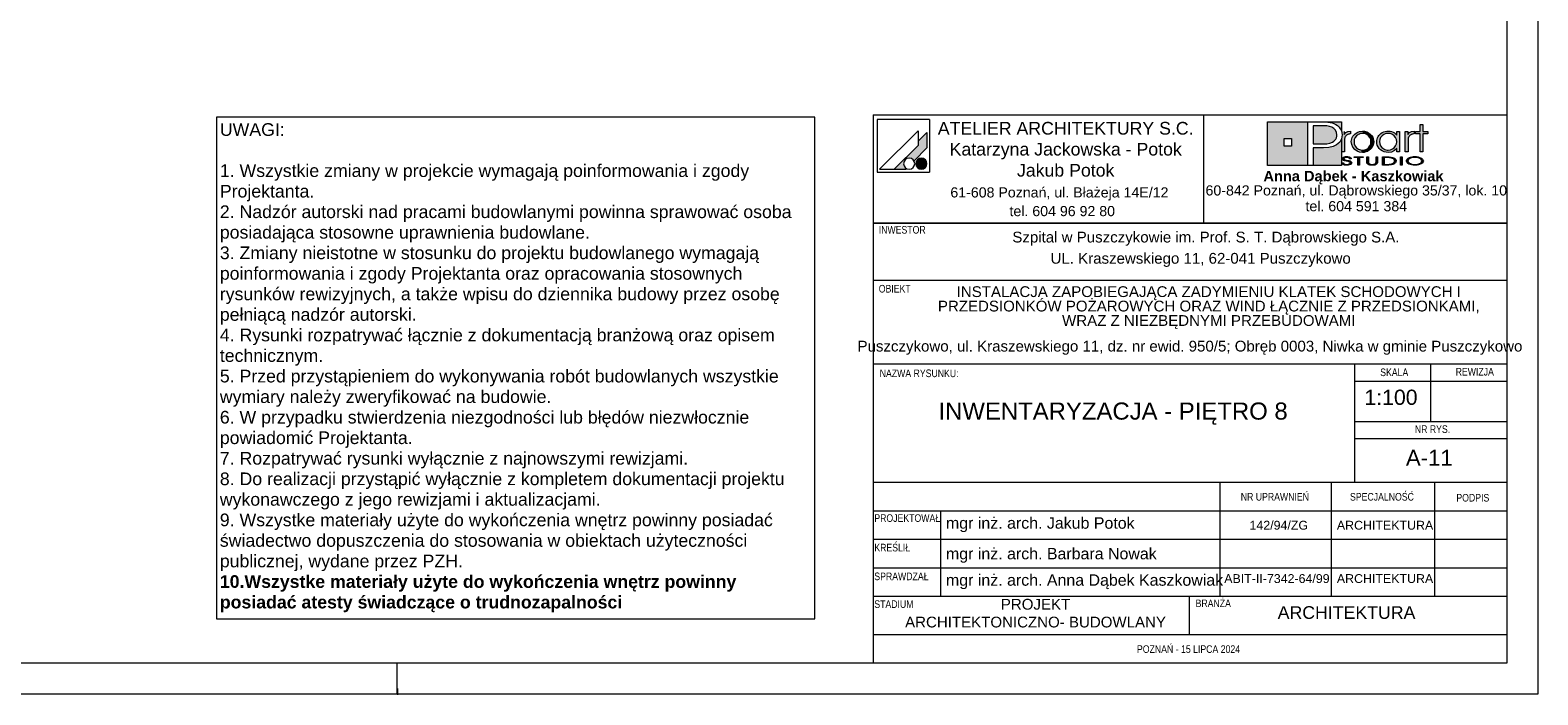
# Paper-space layout 'A-11 INWENTARYZACJA - PIĘTRO 8' of a CAD drawing. Header units: millimetres. Extents: x 0 to 420, y 0 to 297.
# Tile 6 of 12: x 182 to 420, y 0 to 105. Entities that reach past the tile are written whole.
import ezdxf
from ezdxf.xclip import XClip

# ---------------------------------------------------------------- set-up
doc = ezdxf.new("R2010")
doc.units = ezdxf.units.MM
doc.header["$MEASUREMENT"] = 0
doc.header["$XCLIPFRAME"] = 0
doc.layers.add('0_Nr_pióra__2', color=8, linetype='Continuous', lineweight=13)
doc.layers.add('A_Arkusz_Nr_pióra__1', color=7, linetype='Continuous', lineweight=20)
for name, color, linetype, lineweight, true_color in [('0_Nr_pióra__249', 7, 'Continuous', 5, 0x191919), ('A_Arkusz_Nr_pióra__19', 7, 'Continuous', 5, 0x191919), ('A_Arkusz_Nr_pióra__237', 7, 'Continuous', 5, 0x343434), ('A_Arkusz_Nr_pióra__255', 7, 'Continuous', 15, 0x242424)]:
    doc.layers.add(name, color=color, linetype=linetype, lineweight=lineweight, true_color=true_color)
doc.styles.add('STYL_AUTOMATYCZNY_1', font='arial.ttf')
doc.styles.add('STYL_AUTOMATYCZNY_2', font='ARIALN.TTF')
doc.styles.add('STYL_AUTOMATYCZNY_3', font='arial.ttf')

# ---------------------------------------------------------------- blocks, each defined once
blk = doc.blocks.new('Rysunek_3_3', base_point=(-2050.42, -490.62))
at = {"layer": '0_Nr_pióra__2', "color": 8, "linetype": 'Continuous', "lineweight": 13}
for p, q in [((305.93, 91.08), (211.51, 91.08)), ((211.51, 91.08), (211.51, 11.89)), ((305.93, 11.89), (305.93, 91.08)), ((211.51, 11.89), (305.93, 11.89))]:
    blk.add_line(p, q, dxfattribs=at)
at = {"layer": '0_Nr_pióra__2', "color": 8, "linetype": 'Continuous', "lineweight": 13, "insert": (212.01, 90.12), "char_height": 2, "width": 93.4245, "attachment_point": 1, "line_spacing_factor": 0.972584, "style": 'STYL_AUTOMATYCZNY_1'}
blk.add_mtext('\\A1;{\\pql;\\fArial|b0|i0|c238|p0;\\W1.000000;UWAGI:\\P\\pql;\\fArial|b0|i0|c238|p0;\\W1.000000;\\P\\pql;\\fArial|b0|i0|c238|p0;\\W1.000000;1. Wszystkie zmiany w projekcie wymagają poinformowania i zgody Projektanta.\\P\\pql;\\fArial|b0|i0|c238|p0;\\W1.000000;2. Nadzór autorski nad pracami budowlanymi powinna sprawować osoba posiadająca stosowne uprawnienia budowlane.\\P\\pql;\\fArial|b0|i0|c238|p0;\\W1.000000;3. Zmiany nieistotne w stosunku do projektu budowlanego wymagają poinformowania i zgody Projektanta oraz opracowania stosownych rysunków rewizyjnych, a także wpisu do dziennika budowy przez osobę pełniącą nadzór autorski.\\P\\pql;\\fArial|b0|i0|c238|p0;\\W1.000000;4. Rysunki rozpatrywać łącznie z dokumentacją branżową oraz opisem technicznym.\\P\\pql;\\pt3.76365;\\fArial|b0|i0|c238|p0;\\W1.000000;5. Przed przystąpieniem do wykonywania robót budowlanych wszystkie wymiary należy zweryfikować na budowie.\\P\\pql;\\fArial|b0|i0|c238|p0;\\W1.000000;6. W przypadku stwierdzenia niezgodności lub błędów niezwłocznie powiadomić Projektanta.\\P\\pql;\\fArial|b0|i0|c238|p0;\\W1.000000;7. Rozpatrywać rysunki wyłącznie z najnowszymi rewizjami.\\P\\pql;\\fArial|b0|i0|c238|p0;\\W1.000000;8. Do realizacji przystąpić wyłącznie z kompletem dokumentacji projektu wykonawczego z jego rewizjami i aktualizacjami.\\P\\pql;\\fArial|b0|i0|c238|p0;\\W1.000000;9. Wszystke materiały użyte do wykończenia wnętrz powinny posiadać świadectwo dopuszczenia do stosowania w obiektach użyteczności publicznej, wydane przez PZH.\\P\\pql;\\fArial|b1|i0|c238|p0;\\W1.000000;10.Wszystke materiały użyte do wykończenia wnętrz powinny posiadać atesty świadczące o trudnozapalności}', dxfattribs=at)

psp = doc.layouts.new('A-11 INWENTARYZACJA - PIĘTRO 8')

# ---------------------------------------------------------------- hatches: boundary and pattern name
at = {"layer": 'A_Arkusz_Nr_pióra__19', "linetype": 'Continuous', "lineweight": 5, "true_color": 0x191919}
for points in [[(323.6, 88.67), (322.2, 87.26), (322.2, 86.61), (318.43, 82.85), (320.24, 82.85), (320.35, 82.96), (320.22, 83.05), (320.11, 83.16), (320.02, 83.29), (319.96, 83.43), (319.92, 83.58), (319.91, 83.73), (319.92, 83.88), (319.96, 84.03), (320.02, 84.17), (320.11, 84.3), (320.22, 84.4), (320.35, 84.49), (320.49, 84.56), (320.64, 84.6), (320.79, 84.61), (320.94, 84.6), (321.09, 84.56), (321.23, 84.49), (321.36, 84.4), (321.46, 84.3), (321.56, 84.16), (323.6, 86.21), (323.6, 86.51)], [(323.6, 86.21), (323.6, 88.67), (322.2, 87.26), (322.2, 86.61), (318.43, 82.85), (320.24, 82.85), (320.35, 82.96, -1.314777), (321.56, 84.16)], [(389.46, 88.83), (389.02, 88.83), (389.02, 85.58), (389.48, 85.58), (389.49, 87.54, -0.145311), (389.61, 87.99, -0.140329), (390.1, 88.38), (390.45, 88.45), (390.45, 88.88), (390.01, 88.81), (389.68, 88.63), (389.46, 88.34)], [(390.56, 87.22), (390.58, 87.43), (390.63, 87.65), (390.71, 87.86), (390.82, 88.06), (390.95, 88.25), (391.11, 88.41), (391.48, 88.67), (391.88, 88.83), (392.33, 88.89), (392.35, 88.89), (392.33, 88.52), (392.17, 88.51), (392, 88.47), (391.83, 88.41), (391.67, 88.34), (391.53, 88.24), (391.39, 88.13), (391.17, 87.86), (391.04, 87.55), (391, 87.2), (391.04, 86.84), (391.18, 86.52), (391.4, 86.24), (391.68, 86.04), (391.99, 85.91), (392.17, 85.89), (392.15, 85.52), (391.88, 85.55), (391.47, 85.71), (391.11, 85.97), (390.8, 86.33), (390.62, 86.75)], [(392.33, 88.52), (392.68, 88.47), (393, 88.33), (393.29, 88.11), (393.5, 87.85), (393.62, 87.55), (393.67, 87.21), (393.64, 86.96), (394.05, 86.8), (394.07, 86.87), (394.1, 87.2), (394.08, 87.43), (394.03, 87.67), (393.93, 87.91), (393.77, 88.17), (393.56, 88.4), (393.3, 88.6), (393, 88.76), (392.68, 88.85), (392.35, 88.89)], [(400.14, 88.38), (400.05, 88.34), (399.97, 88.29), (399.87, 88.23), (399.76, 88.12), (399.67, 88.01), (399.6, 87.9), (399.56, 87.78), (399.53, 87.63), (399.52, 87.46), (399.52, 85.58), (399.07, 85.58), (399.07, 88.81), (399.5, 88.81), (399.5, 88.34), (399.72, 88.63), (400.05, 88.81), (400.49, 88.88), (400.49, 88.45), (400.36, 88.43), (400.24, 88.41)], [(401.85, 85.58), (401.41, 85.58), (401.41, 88.44), (400.7, 88.44), (400.7, 88.81), (401.41, 88.81), (401.41, 89.94), (401.85, 89.94), (401.85, 88.81), (402.66, 88.81), (402.66, 88.44), (401.85, 88.44)], [(392.86, 85.58), (392.6, 85.52), (392.33, 85.5), (392.15, 85.52), (392.17, 85.89), (392.34, 85.87), (392.69, 85.91), (393, 86.04), (393.28, 86.26), (393.5, 86.53), (393.62, 86.85), (393.64, 86.96), (394.05, 86.8), (393.97, 86.56), (393.8, 86.26), (393.61, 86.03), (393.38, 85.84), (393.12, 85.68)], [(322.36, 84.53), (323.02, 82.9, -0.39153), (321.92, 83.36, -0.418968)], [(322.36, 84.53), (323.02, 82.9, 0.455663), (323.49, 84.15, 0.390402)], [(389.33, 83.87), (389.06, 83.87), (389.08, 83.79), (389.13, 83.71), (389.2, 83.64), (389.28, 83.59), (389.36, 83.56), (389.43, 83.54), (389.48, 83.52), (389.61, 83.49), (389.74, 83.48), (389.82, 83.49), (389.9, 83.48), (390.05, 83.49), (390.24, 83.53), (390.41, 83.6), (390.52, 83.68), (390.59, 83.77), (390.62, 83.87), (390.61, 83.92), (390.58, 83.98), (390.55, 84.03), (390.49, 84.08), (390.44, 84.12), (390.35, 84.16), (390.3, 84.18), (390.2, 84.21), (390.16, 84.22), (390.15, 84.07), (390.19, 84.05), (390.29, 84), (390.34, 83.93), (390.36, 83.86), (390.35, 83.8), (390.31, 83.74), (390.23, 83.68), (390.17, 83.65), (390.11, 83.64), (390.02, 83.61), (389.94, 83.6), (389.87, 83.6), (389.8, 83.6), (389.71, 83.61), (389.63, 83.62), (389.56, 83.64), (389.49, 83.67), (389.45, 83.7), (389.39, 83.74), (389.35, 83.8)], [(390.29, 84.49), (390.55, 84.49), (390.53, 84.59), (390.47, 84.67), (390.35, 84.75), (390.21, 84.81), (390.04, 84.84), (389.85, 84.85), (389.66, 84.84), (389.49, 84.8), (389.34, 84.74), (389.23, 84.67), (389.16, 84.59), (389.14, 84.5), (389.16, 84.4), (389.22, 84.33), (389.32, 84.26), (389.4, 84.22), (389.47, 84.2), (389.53, 84.19), (389.65, 84.16), (389.76, 84.15), (389.88, 84.13), (389.99, 84.11), (390.07, 84.09), (390.15, 84.07), (390.16, 84.22), (390.04, 84.24), (389.88, 84.26), (389.69, 84.3), (389.6, 84.32), (389.52, 84.35), (389.45, 84.39), (389.41, 84.44), (389.4, 84.5), (389.42, 84.57), (389.46, 84.62), (389.54, 84.67), (389.62, 84.7), (389.72, 84.73), (389.81, 84.73), (389.9, 84.73), (389.99, 84.72), (390.07, 84.7), (390.15, 84.67), (390.22, 84.62), (390.27, 84.56)], [(391.85, 83.5), (391.6, 83.5), (391.6, 84.71), (391.02, 84.71), (391.02, 84.83), (392.43, 84.83), (392.43, 84.71), (391.85, 84.71)], [(394.45, 83.6), (394.36, 83.56), (394.25, 83.52), (394.12, 83.5), (393.99, 83.48), (393.86, 83.48), (393.67, 83.49), (393.5, 83.52), (393.34, 83.56), (393.15, 83.67), (393.03, 83.82), (393, 84), (393, 84.83), (393.25, 84.83), (393.25, 84), (393.26, 83.9), (393.31, 83.81), (393.37, 83.74, 0.154269), (393.86, 83.61, 0.149724), (394.34, 83.73), (394.41, 83.81)], [(394.41, 83.81), (394.45, 83.9), (394.46, 84), (394.46, 84.83), (394.72, 84.83), (394.72, 84), (394.7, 83.86), (394.63, 83.74), (394.53, 83.65), (394.45, 83.6)], [(395.76, 83.62), (396.04, 83.62), (396.04, 83.5), (395.51, 83.5), (395.51, 84.83), (396.04, 84.83), (396.04, 84.71), (395.76, 84.71)], [(396.23, 84.83), (396.55, 84.82), (396.75, 84.79), (396.75, 84.66), (396.59, 84.68), (396.38, 84.7), (396.13, 84.71), (396.04, 84.71), (396.04, 84.83)], [(396.74, 83.53), (396.72, 83.53), (396.5, 83.51), (396.25, 83.5), (396.04, 83.5), (396.04, 83.62), (396.13, 83.62), (396.28, 83.62), (396.45, 83.63), (396.53, 83.63), (396.66, 83.65), (396.74, 83.67)], [(397.07, 84.72), (397.23, 84.65), (397.36, 84.58), (397.48, 84.49), (397.57, 84.38), (397.62, 84.27), (397.64, 84.16), (397.61, 84.02), (397.53, 83.89), (397.39, 83.77), (397.25, 83.68), (397.09, 83.62), (396.92, 83.57), (396.74, 83.53), (396.74, 83.67), (396.88, 83.7), (397.07, 83.77), (397.22, 83.87), (397.31, 83.96), (397.37, 84.06), (397.39, 84.17), (397.37, 84.28), (397.3, 84.38), (397.21, 84.47), (397.08, 84.55), (396.93, 84.61), (396.75, 84.66), (396.75, 84.79), (396.83, 84.78)], [(398.57, 83.5), (398.32, 83.5), (398.32, 84.83), (398.57, 84.83)]]:
    psp.add_hatch(color=250, dxfattribs=at).paths.add_polyline_path(points)
at = {"layer": 'A_Arkusz_Nr_pióra__19', "linetype": 'Continuous', "lineweight": 0, "true_color": 0x131313}
h = psp.add_hatch(color=250, dxfattribs=at)
h.paths.add_polyline_path([(377.36, 90.34), (383.71, 90.34), (383.71, 83.46), (377.36, 83.46)])
h.paths.add_polyline_path([(379.96, 87.69), (381.15, 87.69), (381.15, 86.49), (379.96, 86.49)], flags=0)
for points in [[(386.17, 89.71), (385.71, 89.72), (384.53, 89.72), (384.53, 86.86), (386.06, 86.86), (386.69, 86.89), (387.19, 86.98), (387.59, 87.13), (387.79, 87.26), (387.96, 87.42), (388.11, 87.61), (388.21, 87.83), (388.28, 88.05), (388.3, 88.28), (388.24, 88.67), (388.07, 89), (387.78, 89.3), (387.48, 89.48), (387.12, 89.62), (386.71, 89.69), (386.5, 89.71)], [(389.03, 90.34), (389.02, 88.83), (388.99, 88.95), (388.83, 89.25), (388.63, 89.52), (388.39, 89.75), (388.11, 89.94), (387.83, 90.07), (387.54, 90.17), (387.23, 90.25), (386.87, 90.3), (386.07, 90.33), (386.02, 90.34)], [(384.53, 83.46), (389.03, 83.46), (389.03, 87.7), (388.73, 87.14), (388.24, 86.71), (387.69, 86.45), (387.02, 86.29), (386.24, 86.24), (384.53, 86.24)]]:
    psp.add_hatch(color=250, dxfattribs=at).paths.add_polyline_path(points)
at = {"layer": 'A_Arkusz_Nr_pióra__19', "linetype": 'Continuous', "lineweight": 5, "true_color": 0x191919}
h = psp.add_hatch(color=250, dxfattribs=at)
h.paths.add_polyline_path([(397.73, 86.15), (397.36, 85.79), (396.91, 85.57), (396.39, 85.5), (396.06, 85.53), (395.75, 85.61), (395.44, 85.75), (395.18, 85.92), (394.96, 86.14), (394.78, 86.41), (394.66, 86.67), (394.59, 86.93), (394.57, 87.2), (394.58, 87.41), (394.63, 87.61), (394.7, 87.82), (394.79, 88.02), (394.91, 88.19), (395.05, 88.36), (395.24, 88.52), (395.44, 88.65), (395.67, 88.76), (395.91, 88.83), (396.15, 88.87), (396.4, 88.89), (396.67, 88.87), (396.92, 88.81), (397.15, 88.72), (397.37, 88.59), (397.56, 88.43), (397.73, 88.24), (397.73, 88.51), (397.73, 88.81), (398.17, 88.81), (398.17, 87.53), (398.17, 85.58), (397.73, 85.58), (397.73, 85.83)])
h.paths.add_polyline_path([(395.81, 88.38, 0.471077), (395.22, 86.5, 0.494724), (397.4, 86.34, 0.387258), (397.36, 88.1, 0.314042)], flags=0)
h = psp.add_hatch(color=250, dxfattribs=at)
h.paths.add_polyline_path([(400.59, 84.85, 0.130991), (399.56, 84.6, 0.250658), (399.25, 84.17, 0.250617), (399.5, 83.77, 0.141351), (400.59, 83.48, 0.117723), (401.58, 83.7, 0.245905), (401.93, 84.16, 0.237366), (401.68, 84.56, 0.143887)])
h.paths.add_polyline_path([(400.59, 84.73, 0.128597), (399.81, 84.56), (399.72, 84.5), (399.65, 84.45), (399.58, 84.37), (399.54, 84.31), (399.51, 84.24), (399.5, 84.17), (399.53, 84.03), (399.62, 83.91), (399.78, 83.79, 0.126974), (400.59, 83.6, 0.113214), (401.35, 83.76), (401.49, 83.86), (401.58, 83.93), (401.63, 84.01), (401.66, 84.08), (401.67, 84.16), (401.65, 84.26), (401.6, 84.36), (401.52, 84.45), (401.39, 84.55, 0.11716)], flags=0)

# ---------------------------------------------------------------- linework, layer by layer
at = {"layer": '0_Nr_pióra__249', "color": 250, "linetype": 'Continuous', "lineweight": 5, "true_color": 0x191919}
for p, q in [((315.75, 90.68), (315.75, 82.41)), ((324.01, 90.68), (315.75, 90.68)), ((324.01, 90.68), (324.01, 82.41)), ((322.2, 88.91), (316.13, 82.85)), ((322.2, 88.91), (322.2, 86.61)), ((323.6, 88.67), (322.2, 87.26)), ((323.6, 88.67), (323.6, 86.51)), ((377.36, 90.34), (389.03, 90.34)), ((377.36, 83.46), (377.36, 90.34)), ((383.71, 83.46), (383.71, 90.34)), ((383.71, 90.34), (385.99, 90.34)), ((384.53, 89.72), (384.53, 86.86)), ((385.71, 89.72), (384.53, 89.72)), ((386.17, 89.71), (385.71, 89.72)), ((385.99, 90.34), (386.46, 90.33)), ((386.5, 89.71), (386.17, 89.71)), ((386.46, 90.33), (386.87, 90.3)), ((386.71, 89.69), (386.5, 89.71)), ((387.12, 89.62), (386.71, 89.69)), ((386.87, 90.3), (387.23, 90.25)), ((387.48, 89.48), (387.12, 89.62)), ((387.23, 90.25), (387.54, 90.17)), ((387.79, 89.29), (387.48, 89.48)), ((387.54, 90.17), (387.83, 90.07)), ((388.07, 89), (387.79, 89.29)), ((387.83, 90.07), (388.11, 89.94)), ((388.24, 88.67), (388.07, 89)), ((388.11, 89.94), (388.39, 89.75)), ((388.21, 87.83), (388.28, 88.05)), ((388.3, 88.28), (388.24, 88.67)), ((388.28, 88.05), (388.3, 88.28)), ((388.39, 89.75), (388.63, 89.52)), ((388.63, 89.52), (388.83, 89.25)), ((388.83, 89.25), (388.99, 88.95)), ((388.99, 88.95), (389.08, 88.62)), ((389.03, 90.34), (389.02, 88.81)), ((389.12, 88.27), (389.02, 87.66)), ((389.08, 88.62), (389.12, 88.27)), ((389.46, 88.81), (389.46, 88.34)), ((389.46, 88.34), (389.68, 88.63)), ((389.72, 88.12), (389.63, 88.01)), ((389.68, 88.63), (390.01, 88.81)), ((389.83, 88.23), (389.72, 88.12)), ((389.92, 88.29), (389.83, 88.23)), ((390.01, 88.34), (389.92, 88.29)), ((390.01, 88.81), (390.45, 88.88)), ((390.1, 88.38), (390.01, 88.34)), ((390.2, 88.41), (390.1, 88.38)), ((390.32, 88.43), (390.2, 88.41)), ((390.45, 88.45), (390.32, 88.43)), ((390.45, 88.88), (390.45, 88.45)), ((390.71, 87.86), (390.82, 88.06)), ((390.82, 88.06), (390.95, 88.25)), ((390.95, 88.25), (391.11, 88.41)), ((391.11, 88.41), (391.48, 88.67)), ((391.39, 88.13), (391.17, 87.86)), ((391.53, 88.24), (391.39, 88.13)), ((391.48, 88.67), (391.88, 88.83)), ((391.67, 88.34), (391.53, 88.24)), ((391.83, 88.41), (391.67, 88.34)), ((392, 88.47), (391.83, 88.41)), ((391.88, 88.83), (392.33, 88.89)), ((392.17, 88.51), (392, 88.47)), ((392.34, 88.52), (392.17, 88.51)), ((392.33, 88.89), (392.67, 88.86)), ((392.68, 88.47), (392.34, 88.52)), ((392.67, 88.86), (393, 88.76)), ((393, 88.33), (392.68, 88.47)), ((393, 88.76), (393.3, 88.6)), ((393.29, 88.11), (393, 88.33)), ((393.5, 87.85), (393.29, 88.11)), ((393.3, 88.6), (393.56, 88.4)), ((393.56, 88.4), (393.77, 88.17)), ((393.77, 88.17), (393.94, 87.9)), ((394.79, 88.02), (394.91, 88.19)), ((394.91, 88.19), (395.05, 88.36)), ((395.05, 88.36), (395.24, 88.52)), ((395.41, 88.12), (395.19, 87.85)), ((395.24, 88.52), (395.44, 88.65)), ((395.71, 88.34), (395.41, 88.12)), ((395.44, 88.65), (395.67, 88.76)), ((395.67, 88.76), (395.91, 88.83)), ((396.03, 88.47), (395.71, 88.34)), ((395.91, 88.83), (396.15, 88.87)), ((396.39, 88.52), (396.03, 88.47)), ((396.15, 88.87), (396.4, 88.89)), ((396.75, 88.47), (396.39, 88.52)), ((396.4, 88.89), (396.67, 88.87)), ((396.67, 88.87), (396.92, 88.81)), ((397.06, 88.34), (396.75, 88.47)), ((396.92, 88.81), (397.15, 88.72)), ((397.34, 88.12), (397.06, 88.34)), ((397.15, 88.72), (397.37, 88.59)), ((397.56, 87.85), (397.34, 88.12)), ((397.37, 88.59), (397.56, 88.43)), ((397.56, 88.43), (397.73, 88.24)), ((397.73, 88.24), (397.73, 88.81)), ((397.73, 88.81), (398.17, 88.81)), ((398.17, 88.81), (398.17, 85.58)), ((399.07, 85.58), (399.07, 88.81)), ((399.07, 88.81), (399.5, 88.81)), ((399.5, 88.81), (399.5, 88.34)), ((399.5, 88.34), (399.72, 88.63)), ((399.76, 88.12), (399.67, 88.01)), ((399.72, 88.63), (400.05, 88.81)), ((399.87, 88.23), (399.76, 88.12)), ((399.97, 88.29), (399.87, 88.23)), ((400.05, 88.34), (399.97, 88.29)), ((400.05, 88.81), (400.49, 88.88)), ((400.14, 88.38), (400.05, 88.34)), ((400.24, 88.41), (400.14, 88.38)), ((400.36, 88.43), (400.24, 88.41)), ((400.49, 88.45), (400.36, 88.43)), ((400.49, 88.88), (400.49, 88.45)), ((400.7, 88.44), (400.7, 88.81)), ((400.7, 88.81), (401.41, 88.81)), ((401.41, 88.44), (400.7, 88.44)), ((401.41, 88.81), (401.41, 89.94)), ((401.41, 89.94), (401.85, 89.94)), ((401.41, 85.58), (401.41, 88.44)), ((401.85, 89.94), (401.85, 88.81)), ((401.85, 88.81), (402.66, 88.81)), ((402.66, 88.44), (401.85, 88.44)), ((401.85, 88.44), (401.85, 85.58)), ((402.66, 88.81), (402.66, 88.44)), ((322.2, 86.61), (318.43, 82.85)), ((323.6, 86.21), (321.56, 84.16)), ((323.6, 86.51), (323.6, 86.21)), ((379.96, 87.69), (381.15, 87.69)), ((379.96, 87.69), (381.15, 87.69)), ((379.96, 86.49), (379.96, 87.69)), ((381.15, 86.49), (379.96, 86.49)), ((381.15, 87.69), (381.15, 86.49)), ((381.15, 87.69), (381.15, 86.49)), ((384.53, 86.86), (386.06, 86.86)), ((384.53, 86.24), (384.53, 83.46)), ((386.19, 86.24), (384.53, 86.24)), ((386.06, 86.86), (386.69, 86.89)), ((387, 86.29), (386.19, 86.24)), ((386.69, 86.89), (387.19, 86.98)), ((387.69, 86.45), (387, 86.29)), ((387.19, 86.98), (387.59, 87.13)), ((387.59, 87.13), (387.79, 87.26)), ((388.24, 86.71), (387.69, 86.45)), ((387.79, 87.26), (387.96, 87.42)), ((387.96, 87.42), (388.11, 87.61)), ((388.11, 87.61), (388.21, 87.83)), ((388.73, 87.14), (388.24, 86.71)), ((389.02, 87.66), (388.73, 87.14)), ((389.03, 87.67), (389.03, 83.46)), ((389.49, 87.63), (389.48, 87.46)), ((389.48, 87.46), (389.48, 85.58)), ((389.52, 87.78), (389.49, 87.63)), ((389.56, 87.9), (389.52, 87.78)), ((389.63, 88.01), (389.56, 87.9)), ((390.56, 87.22), (390.58, 87.43)), ((390.62, 86.75), (390.56, 87.22)), ((390.58, 87.43), (390.63, 87.65)), ((390.8, 86.33), (390.62, 86.75)), ((390.63, 87.65), (390.71, 87.86)), ((391.11, 85.97), (390.8, 86.33)), ((391.04, 87.55), (391, 87.2)), ((391, 87.2), (391.04, 86.84)), ((391.17, 87.86), (391.04, 87.55)), ((391.04, 86.84), (391.18, 86.52)), ((391.47, 85.71), (391.11, 85.97)), ((391.18, 86.52), (391.4, 86.24)), ((391.4, 86.24), (391.68, 86.04)), ((391.88, 85.55), (391.47, 85.71)), ((391.68, 86.04), (391.99, 85.91)), ((391.99, 85.91), (392.34, 85.87)), ((392.34, 85.87), (392.69, 85.91)), ((392.69, 85.91), (393, 86.04)), ((393.12, 85.68), (392.86, 85.58)), ((393, 86.04), (393.28, 86.26)), ((393.38, 85.84), (393.12, 85.68)), ((393.28, 86.26), (393.5, 86.53)), ((393.61, 86.03), (393.38, 85.84)), ((393.62, 87.55), (393.5, 87.85)), ((393.5, 86.53), (393.62, 86.85)), ((393.8, 86.26), (393.61, 86.03)), ((393.67, 87.21), (393.62, 87.55)), ((393.62, 86.85), (393.67, 87.21)), ((393.97, 86.56), (393.8, 86.26)), ((393.94, 87.9), (394.03, 87.67)), ((394.07, 86.87), (393.97, 86.56)), ((394.03, 87.67), (394.08, 87.43)), ((394.1, 87.2), (394.07, 86.87)), ((394.08, 87.43), (394.1, 87.2)), ((394.57, 87.2), (394.58, 87.41)), ((394.59, 86.93), (394.57, 87.2)), ((394.58, 87.41), (394.63, 87.61)), ((394.66, 86.67), (394.59, 86.93)), ((394.63, 87.61), (394.7, 87.82)), ((394.78, 86.41), (394.66, 86.67)), ((394.7, 87.82), (394.79, 88.02)), ((394.96, 86.14), (394.78, 86.41)), ((395.18, 85.92), (394.96, 86.14)), ((395.05, 87.55), (395.01, 87.22)), ((395.01, 87.22), (395.05, 86.87)), ((395.19, 87.85), (395.05, 87.55)), ((395.05, 86.87), (395.18, 86.55)), ((395.18, 86.55), (395.4, 86.28)), ((395.44, 85.75), (395.18, 85.92)), ((395.4, 86.28), (395.53, 86.16)), ((395.75, 85.61), (395.44, 85.75)), ((395.53, 86.16), (395.68, 86.06)), ((395.68, 86.06), (395.85, 85.98)), ((395.85, 85.98), (396.03, 85.92)), ((396.03, 85.92), (396.21, 85.88)), ((396.21, 85.88), (396.39, 85.87)), ((396.39, 85.87), (396.74, 85.91)), ((396.74, 85.91), (397.06, 86.05)), ((397.36, 85.79), (396.91, 85.57)), ((397.06, 86.05), (397.34, 86.26)), ((397.34, 86.26), (397.56, 86.54)), ((397.73, 86.15), (397.36, 85.79)), ((397.69, 87.54), (397.56, 87.85)), ((397.56, 86.54), (397.69, 86.85)), ((397.73, 87.19), (397.69, 87.54)), ((397.69, 86.85), (397.73, 87.19)), ((397.73, 85.58), (397.73, 86.15)), ((399.53, 87.63), (399.52, 87.46)), ((399.52, 87.46), (399.52, 85.58)), ((399.56, 87.78), (399.53, 87.63)), ((399.6, 87.9), (399.56, 87.78)), ((399.67, 88.01), (399.6, 87.9)), ((389.03, 83.46), (377.36, 83.46)), ((384.53, 83.46), (383.71, 83.46)), ((389.48, 85.58), (389.02, 85.58)), ((389.08, 83.79), (389.06, 83.87)), ((389.06, 83.87), (389.33, 83.87)), ((389.13, 83.71), (389.08, 83.79)), ((389.2, 83.64), (389.13, 83.71)), ((389.14, 84.5), (389.16, 84.59)), ((389.16, 84.4), (389.14, 84.5)), ((389.16, 84.59), (389.23, 84.67)), ((389.22, 84.33), (389.16, 84.4)), ((389.28, 83.59), (389.2, 83.64)), ((389.32, 84.26), (389.22, 84.33)), ((389.23, 84.67), (389.34, 84.74)), ((389.37, 83.55), (389.28, 83.59)), ((389.37, 84.23), (389.32, 84.26)), ((389.33, 83.87), (389.35, 83.8)), ((389.34, 84.74), (389.49, 84.8)), ((389.35, 83.8), (389.39, 83.74)), ((389.43, 84.21), (389.37, 84.23)), ((389.48, 83.52), (389.37, 83.55)), ((389.39, 83.74), (389.45, 83.7)), ((389.41, 84.56), (389.4, 84.5)), ((389.4, 84.5), (389.41, 84.44)), ((389.46, 84.62), (389.41, 84.56)), ((389.41, 84.44), (389.45, 84.39)), ((389.5, 84.19), (389.43, 84.21)), ((389.45, 84.39), (389.52, 84.35)), ((389.45, 83.7), (389.5, 83.67)), ((389.54, 84.67), (389.46, 84.62)), ((389.59, 83.5), (389.48, 83.52)), ((389.49, 84.8), (389.66, 84.84)), ((389.58, 84.18), (389.5, 84.19)), ((389.5, 83.67), (389.56, 83.64)), ((389.52, 84.35), (389.6, 84.32)), ((389.62, 84.7), (389.54, 84.67)), ((389.56, 83.64), (389.63, 83.62)), ((389.68, 84.16), (389.58, 84.18)), ((389.72, 83.48), (389.59, 83.5)), ((389.6, 84.32), (389.73, 84.29)), ((389.72, 84.73), (389.62, 84.7)), ((389.63, 83.62), (389.7, 83.61)), ((389.66, 84.84), (389.85, 84.85)), ((389.8, 84.14), (389.68, 84.16)), ((389.7, 83.61), (389.77, 83.6)), ((389.83, 84.73), (389.72, 84.73)), ((389.84, 83.48), (389.72, 83.48)), ((389.73, 84.29), (389.89, 84.26)), ((389.77, 83.6), (389.85, 83.6)), ((389.96, 84.12), (389.8, 84.14)), ((389.95, 84.72), (389.83, 84.73)), ((390.05, 83.49), (389.84, 83.48)), ((389.85, 84.85), (390.04, 84.84)), ((389.85, 83.6), (389.92, 83.6)), ((389.89, 84.26), (390.03, 84.24)), ((389.92, 83.6), (389.98, 83.61)), ((390.06, 84.7), (389.95, 84.72)), ((390.09, 84.09), (389.96, 84.12)), ((389.98, 83.61), (390.05, 83.62)), ((390.03, 84.24), (390.13, 84.22)), ((390.04, 84.84), (390.21, 84.81)), ((390.05, 83.62), (390.12, 83.64)), ((390.24, 83.53), (390.05, 83.49)), ((390.15, 84.67), (390.06, 84.7)), ((390.19, 84.05), (390.09, 84.09)), ((390.12, 83.64), (390.18, 83.66)), ((390.13, 84.22), (390.2, 84.21)), ((390.22, 84.62), (390.15, 84.67)), ((390.18, 83.66), (390.23, 83.68)), ((390.29, 84), (390.19, 84.05)), ((390.2, 84.21), (390.25, 84.2)), ((390.21, 84.81), (390.35, 84.75)), ((390.27, 84.56), (390.22, 84.62)), ((390.23, 83.68), (390.3, 83.74)), ((390.41, 83.6), (390.24, 83.53)), ((390.25, 84.2), (390.31, 84.18)), ((390.29, 84.49), (390.27, 84.56)), ((390.55, 84.49), (390.29, 84.49)), ((390.34, 83.93), (390.29, 84)), ((390.3, 83.74), (390.35, 83.8)), ((390.31, 84.18), (390.36, 84.16)), ((390.36, 83.86), (390.34, 83.93)), ((390.35, 84.75), (390.47, 84.67)), ((390.35, 83.8), (390.36, 83.86)), ((390.36, 84.16), (390.44, 84.12)), ((390.52, 83.68), (390.41, 83.6)), ((390.44, 84.12), (390.5, 84.08)), ((390.47, 84.67), (390.53, 84.59)), ((390.5, 84.08), (390.55, 84.03)), ((390.59, 83.77), (390.52, 83.68)), ((390.53, 84.59), (390.55, 84.49)), ((390.55, 84.03), (390.59, 83.98)), ((390.59, 83.98), (390.61, 83.92)), ((390.62, 83.87), (390.59, 83.77)), ((390.61, 83.92), (390.62, 83.87)), ((391.02, 84.71), (391.02, 84.83)), ((391.02, 84.83), (392.43, 84.83)), ((391.6, 84.71), (391.02, 84.71)), ((391.6, 83.5), (391.6, 84.71)), ((391.85, 83.5), (391.6, 83.5)), ((392.43, 84.71), (391.85, 84.71)), ((391.85, 84.71), (391.85, 83.5)), ((392.33, 85.5), (391.88, 85.55)), ((392.6, 85.52), (392.33, 85.5)), ((392.43, 84.83), (392.43, 84.71)), ((392.86, 85.58), (392.6, 85.52)), ((393, 84.83), (393.25, 84.83)), ((393, 84), (393, 84.83)), ((393.03, 83.82), (393, 84)), ((393.15, 83.67), (393.03, 83.82)), ((393.34, 83.56), (393.15, 83.67)), ((393.25, 84.83), (393.25, 84)), ((393.25, 84), (393.26, 83.9)), ((393.26, 83.9), (393.31, 83.81)), ((393.31, 83.81), (393.38, 83.73)), ((393.5, 83.52), (393.34, 83.56)), ((393.38, 83.73), (393.43, 83.7)), ((393.43, 83.7), (393.5, 83.67)), ((393.5, 83.67), (393.58, 83.64)), ((393.67, 83.49), (393.5, 83.52)), ((393.58, 83.64), (393.67, 83.62)), ((393.67, 83.62), (393.76, 83.61)), ((393.86, 83.48), (393.67, 83.49)), ((393.76, 83.61), (393.86, 83.61)), ((393.86, 83.61), (393.95, 83.61)), ((393.99, 83.48), (393.86, 83.48)), ((393.95, 83.61), (394.04, 83.62)), ((394.12, 83.5), (393.99, 83.48)), ((394.04, 83.62), (394.13, 83.64)), ((394.25, 83.52), (394.12, 83.5)), ((394.13, 83.64), (394.21, 83.67)), ((394.21, 83.67), (394.28, 83.7)), ((394.36, 83.56), (394.25, 83.52)), ((394.28, 83.7), (394.34, 83.73)), ((394.34, 83.73), (394.41, 83.81)), ((394.45, 83.6), (394.36, 83.56)), ((394.41, 83.81), (394.45, 83.9)), ((394.45, 83.9), (394.46, 84)), ((394.53, 83.65), (394.45, 83.6)), ((394.46, 84), (394.46, 84.83)), ((394.46, 84.83), (394.72, 84.83)), ((394.63, 83.74), (394.53, 83.65)), ((394.7, 83.86), (394.63, 83.74)), ((394.72, 84), (394.7, 83.86)), ((394.72, 84.83), (394.72, 84)), ((395.51, 83.5), (395.51, 84.83)), ((395.51, 84.83), (396.04, 84.83)), ((395.51, 83.5), (395.51, 84.83)), ((395.51, 84.83), (396.23, 84.83)), ((396.04, 83.5), (395.51, 83.5)), ((396.25, 83.5), (395.51, 83.5)), ((396.06, 85.53), (395.75, 85.61)), ((396.04, 84.71), (395.76, 84.71)), ((395.76, 84.71), (395.76, 83.62)), ((396.13, 84.71), (395.76, 84.71)), ((395.76, 84.71), (395.76, 83.62)), ((395.76, 83.62), (396.04, 83.62)), ((395.76, 83.62), (396.13, 83.62)), ((396.04, 84.83), (396.04, 84.71)), ((396.04, 83.62), (396.04, 83.5)), ((396.39, 85.5), (396.06, 85.53)), ((396.38, 84.7), (396.13, 84.71)), ((396.13, 83.62), (396.35, 83.62)), ((396.23, 84.83), (396.55, 84.82)), ((396.5, 83.51), (396.25, 83.5)), ((396.35, 83.62), (396.53, 83.63)), ((396.59, 84.68), (396.38, 84.7)), ((396.91, 85.57), (396.39, 85.5)), ((396.72, 83.53), (396.5, 83.51)), ((396.53, 83.63), (396.68, 83.65)), ((396.55, 84.82), (396.83, 84.78)), ((396.77, 84.65), (396.59, 84.68)), ((396.68, 83.65), (396.89, 83.7)), ((396.92, 83.57), (396.72, 83.53)), ((396.93, 84.61), (396.77, 84.65)), ((396.83, 84.78), (397.07, 84.72)), ((396.89, 83.7), (397.07, 83.77)), ((397.09, 83.62), (396.92, 83.57)), ((397.07, 84.55), (396.93, 84.61)), ((397.07, 84.72), (397.23, 84.65)), ((397.2, 84.48), (397.07, 84.55)), ((397.07, 83.77), (397.22, 83.87)), ((397.25, 83.68), (397.09, 83.62)), ((397.3, 84.38), (397.2, 84.48)), ((397.22, 83.87), (397.31, 83.96)), ((397.23, 84.65), (397.36, 84.58)), ((397.39, 83.77), (397.25, 83.68)), ((397.37, 84.28), (397.3, 84.38)), ((397.31, 83.96), (397.37, 84.06)), ((397.36, 84.58), (397.48, 84.49)), ((397.39, 84.17), (397.37, 84.28)), ((397.37, 84.06), (397.39, 84.17)), ((397.53, 83.89), (397.39, 83.77)), ((397.48, 84.49), (397.57, 84.38)), ((397.61, 84.02), (397.53, 83.89)), ((397.57, 84.38), (397.62, 84.27)), ((397.64, 84.16), (397.61, 84.02)), ((397.62, 84.27), (397.64, 84.16)), ((398.17, 85.58), (397.73, 85.58)), ((398.32, 83.5), (398.32, 84.83)), ((398.32, 84.83), (398.57, 84.83)), ((398.32, 83.5), (398.32, 84.83)), ((398.32, 84.83), (398.57, 84.83)), ((398.57, 83.5), (398.32, 83.5)), ((398.57, 83.5), (398.32, 83.5)), ((398.57, 84.83), (398.57, 83.5)), ((398.57, 84.83), (398.57, 83.5)), ((399.52, 85.58), (399.07, 85.58)), ((399.25, 84.17), (399.27, 84.29)), ((399.26, 84.07), (399.25, 84.17)), ((399.31, 83.97), (399.26, 84.07)), ((399.27, 84.29), (399.33, 84.39)), ((399.38, 83.87), (399.31, 83.97)), ((399.33, 84.39), (399.42, 84.5)), ((399.5, 83.77), (399.38, 83.87)), ((399.42, 84.5), (399.56, 84.6)), ((399.51, 84.24), (399.5, 84.17)), ((399.5, 84.17), (399.53, 84.03)), ((399.65, 83.67), (399.5, 83.77)), ((399.54, 84.31), (399.51, 84.24)), ((399.53, 84.03), (399.62, 83.91)), ((399.58, 84.37), (399.54, 84.31)), ((399.56, 84.6), (399.73, 84.69)), ((399.64, 84.44), (399.58, 84.37)), ((399.62, 83.91), (399.77, 83.79)), ((399.72, 84.5), (399.64, 84.44)), ((399.84, 83.6), (399.65, 83.67)), ((399.81, 84.56), (399.72, 84.5)), ((399.73, 84.69), (399.93, 84.76)), ((399.77, 83.79), (399.88, 83.74)), ((400.04, 84.66), (399.81, 84.56)), ((400.07, 83.53), (399.84, 83.6)), ((399.88, 83.74), (400, 83.69)), ((399.93, 84.76), (400.14, 84.81)), ((400, 83.69), (400.13, 83.65)), ((400.3, 84.71), (400.04, 84.66)), ((400.33, 83.49), (400.07, 83.53)), ((400.13, 83.65), (400.28, 83.62)), ((400.14, 84.81), (400.35, 84.84)), ((400.28, 83.62), (400.43, 83.6)), ((400.59, 84.73), (400.3, 84.71)), ((400.59, 83.48), (400.33, 83.49)), ((400.35, 84.84), (400.59, 84.85)), ((400.43, 83.6), (400.59, 83.6)), ((400.59, 84.85), (400.85, 84.84)), ((400.76, 84.72), (400.59, 84.73)), ((400.59, 83.6), (400.81, 83.61)), ((400.78, 83.48), (400.59, 83.48)), ((400.93, 84.7), (400.76, 84.72)), ((400.97, 83.51), (400.78, 83.48)), ((400.81, 83.61), (401.01, 83.64)), ((400.85, 84.84), (401.1, 84.8)), ((401.09, 84.67), (400.93, 84.7)), ((401.15, 83.54), (400.97, 83.51)), ((401.01, 83.64), (401.2, 83.7)), ((401.26, 84.61), (401.09, 84.67)), ((401.1, 84.8), (401.34, 84.73)), ((401.31, 83.59), (401.15, 83.54)), ((401.2, 83.7), (401.35, 83.76)), ((401.4, 84.54), (401.26, 84.61)), ((401.45, 83.64), (401.31, 83.59)), ((401.34, 84.73), (401.53, 84.65)), ((401.35, 83.76), (401.48, 83.84)), ((401.52, 84.45), (401.4, 84.54)), ((401.85, 85.58), (401.41, 85.58)), ((401.58, 83.7), (401.45, 83.64)), ((401.48, 83.84), (401.58, 83.93)), ((401.6, 84.36), (401.52, 84.45)), ((401.53, 84.65), (401.68, 84.56)), ((401.58, 83.93), (401.63, 84.01)), ((401.77, 83.84), (401.58, 83.7)), ((401.65, 84.26), (401.6, 84.36)), ((401.63, 84.01), (401.66, 84.08)), ((401.67, 84.16), (401.65, 84.26)), ((401.66, 84.08), (401.67, 84.16)), ((401.68, 84.56), (401.8, 84.45)), ((401.89, 84), (401.77, 83.84)), ((401.8, 84.45), (401.87, 84.36)), ((401.87, 84.36), (401.91, 84.27)), ((401.93, 84.16), (401.89, 84)), ((401.91, 84.27), (401.93, 84.16)), ((315.75, 82.41), (324.01, 82.41)), ((316.13, 82.85), (320.24, 82.85)), ((320.35, 82.96), (320.24, 82.85))]:
    psp.add_line(p, q, dxfattribs=at)
for centre, start, end in [((320.79, 83.73), 0, 180), ((320.79, 83.73), 180, 0), ((322.72, 83.73), 0, 180), ((322.72, 83.73), 180, 0)]:
    psp.add_arc(centre, 0.882, start, end, dxfattribs=at)
at = {"layer": 'A_Arkusz_Nr_pióra__1', "color": 7, "linetype": 'Continuous', "lineweight": 20}
for p, q in [((415.1, 292.1), (415.1, 4.9)), ((415.1, 4.9), (29.9, 4.9))]:
    psp.add_line(p, q, dxfattribs=at)
at = {"layer": 'A_Arkusz_Nr_pióra__1', "color": 7, "linetype": 'Continuous', "lineweight": 20, "flags": 128}
psp.add_lwpolyline([(0, 297), (420, 297), (420, 0), (0, 0)], close=True, dxfattribs=at)
at = {"layer": 'A_Arkusz_Nr_pióra__237', "color": 250, "linetype": 'Continuous', "lineweight": 5, "true_color": 0x343434}
for p, q in [((240, 0), (240, 4.9)), ((240.1, -0.1), (240.1, 0.9))]:
    psp.add_line(p, q, dxfattribs=at)
at = {"layer": 'A_Arkusz_Nr_pióra__255', "color": 250, "linetype": 'Continuous', "lineweight": 15, "true_color": 0x242424}
for p, q in [((315.1, 91.43), (415.1, 91.43)), ((315.1, 91.43), (315.1, 74.35)), ((367.22, 91.43), (367.22, 74.35)), ((315.1, 74.35), (415.1, 74.35)), ((315.1, 74.35), (315.1, 4.9)), ((415.1, 74.35), (315.1, 74.35)), ((315.1, 65.35), (415.1, 65.35)), ((315.1, 52.15), (415.1, 52.15)), ((391.1, 33.46), (391.1, 52.15)), ((403.1, 43.06), (403.1, 52.15)), ((391.1, 49.43), (415.1, 49.43)), ((391.1, 43.06), (415.1, 43.06)), ((391.1, 40.34), (415.1, 40.34)), ((315.1, 33.46), (415.1, 33.46)), ((369.85, 15.46), (369.85, 33.46)), ((387.43, 15.46), (387.43, 33.46)), ((403.75, 15.46), (403.75, 33.46)), ((315.1, 28.96), (415.1, 28.96)), ((325.8, 15.46), (325.8, 28.96)), ((315.1, 24.46), (415.1, 24.46)), ((315.1, 19.96), (415.1, 19.96)), ((325.8, 19.96), (415.1, 19.96)), ((315.1, 15.46), (414.96, 15.46)), ((329.1, 15.46), (415.1, 15.46)), ((364.96, 15.46), (364.96, 9.4)), ((315.1, 9.4), (415.1, 9.4)), ((315.1, 9.4), (415.1, 9.4))]:
    psp.add_line(p, q, dxfattribs=at)

# ---------------------------------------------------------------- block references
at = {"color": 37, "linetype": 'Continuous', "lineweight": 5, "true_color": 0x656532}
ref = psp.add_blockref('Rysunek_3_3', (-2050.42, -490.62), dxfattribs=at)
XClip(ref).set_block_clipping_path([(210.1454955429, 10.6200444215), (307.5624069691, 92.6156057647)])

# ---------------------------------------------------------------- texts
at = {"layer": 'A_Arkusz_Nr_pióra__19', "color": 250, "linetype": 'Continuous', "lineweight": 5, "true_color": 0x191919, "attachment_point": 5}
for s, insert, char_height, style in [('\\A1;{\\pqc;\\fArial|b0|i0|c238|p0;\\W1.000000;ATELIER ARCHITEKTURY S.C.}', (345.49, 89.31), 1.9999, 'STYL_AUTOMATYCZNY_1'), ('\\A1;{\\pqc;\\fArial|b0|i0|c238|p0;\\W1.000000;Katarzyna Jackowska - Potok}', (345.49, 85.72), 1.9999, 'STYL_AUTOMATYCZNY_1'), ('\\A1;{\\pqc;\\fArial|b0|i0|c238|p0;\\W1.000000;Jakub Potok}', (345.49, 82.68), 1.9999, 'STYL_AUTOMATYCZNY_1'), ('\\A1;{\\pqc;\\fArial|b1|i0|c238|p0;\\W1.000000;Anna Dąbek - Kaszkowiak}', (390.91, 81.53), 1.6499, 'STYL_AUTOMATYCZNY_3'), ('\\A1;{\\pqc;\\fArial|b0|i0|c238|p0;\\W1.000000;61-608 Poznań, ul. Błażeja 14E/12}', (344.5, 78.96), 1.5999, 'STYL_AUTOMATYCZNY_1'), ('\\A1;{\\pqc;\\fArial|b0|i0|c238|p0;\\W1.000000;tel. 604 96 92 80}', (344.95, 76.24), 1.5999, 'STYL_AUTOMATYCZNY_1')]:
    psp.add_mtext(s, dxfattribs=dict(at, insert=insert, char_height=char_height, style=style))
at = {"layer": 'A_Arkusz_Nr_pióra__19', "color": 250, "linetype": 'Continuous', "lineweight": 5, "true_color": 0x191919, "insert": (391.35, 78.26), "char_height": 1.59993, "attachment_point": 5, "line_spacing_factor": 0.931904, "style": 'STYL_AUTOMATYCZNY_1'}
psp.add_mtext('\\A1;{\\pqc;\\fArial|b0|i0|c238|p0;\\W1.000000;6\\fArial|b0|i0|c238|p0;\\W1.000000;0\\fArial|b0|i0|c238|p0;\\W1.000000;-\\fArial|b0|i0|c238|p0;\\W1.000000;842\\fArial|b0|i0|c238|p0;\\W1.000000; Poznań, ul. Dąbrowskiego \\fArial|b0|i0|c238|p0;\\W1.000000;35/37, lok. 10\\P\\pqc;\\fArial|b0|i0|c238|p0;\\W1.000000;tel. 604 591 384}', dxfattribs=at)
at = {"layer": 'A_Arkusz_Nr_pióra__255', "color": 250, "linetype": 'Continuous', "lineweight": 15, "true_color": 0x242424}
for s, insert, char_height, attachment_point, style in [('\\A1;{\\pql;\\fArial Narrow|b0|i0|c238|p0;\\W1.000000;INWESTOR}', (315.99, 73.29), 1.2, 4, 'STYL_AUTOMATYCZNY_2'), ('\\A1;{\\pql;\\fArial|b0|i0|c238|p0;\\W1.000000;Szpital w Puszczykowie im. Prof. S. T. Dąbrowskiego S.A.}', (337.07, 71.89), 1.7, 4, 'STYL_AUTOMATYCZNY_1'), ('\\A1;{\\pqc;\\fArial|b0|i0|c238|p0;\\W1.000000;UL. Kraszewskiego 11, 62-041 Puszczykowo}', (366.79, 68.54), 1.7, 5, 'STYL_AUTOMATYCZNY_1'), ('\\A1;{\\pql;\\fArial Narrow|b0|i0|c238|p0;\\W1.000000;OBIEKT}', (315.99, 63.99), 1.2, 4, 'STYL_AUTOMATYCZNY_2'), ('\\A1;{\\pql;\\fArial Narrow|b0|i0|c238|p0;\\W1.000000;NAZWA RYSUNKU:}', (316.14, 50.64), 1.2, 4, 'STYL_AUTOMATYCZNY_2'), ('\\A1;{\\pql;\\fArial Narrow|b0|i0|c238|p0;\\W1.000000;SKALA}', (395.12, 50.8), 1.2, 4, 'STYL_AUTOMATYCZNY_2'), ('\\A1;{\\pql;\\fArial Narrow|b0|i0|c238|p0;\\W1.000000;REWIZJA}', (407.03, 50.89), 1.2, 4, 'STYL_AUTOMATYCZNY_2'), ('\\A1;{\\pql;\\fArial|b0|i0|c238|p0;\\W1.000000;1:100}', (392.63, 46.85), 2.3999, 4, 'STYL_AUTOMATYCZNY_1'), ('\\A1;{\\pqc;\\fArial|b0|i0|c238|p0;\\W1.000000;INWENTARYZACJA - PIĘTRO 8}', (352.97, 44.28), 2.7, 5, 'STYL_AUTOMATYCZNY_1'), ('\\A1;{\\pql;\\fArial Narrow|b0|i0|c238|p0;\\W1.000000;NR RYS.}', (400.59, 41.83), 1.2, 4, 'STYL_AUTOMATYCZNY_2'), ('\\A1;{\\pqc;\\fArial|b0|i0|c238|p0;\\W1.000000;A-11}', (402.87, 37.33), 2.5, 5, 'STYL_AUTOMATYCZNY_1'), ('\\A1;{\\pql;\\fArial Narrow|b0|i0|c238|p0;\\W1.000000;NR UPRAWNIEŃ}', (373.12, 31.15), 1.2, 4, 'STYL_AUTOMATYCZNY_2'), ('\\A1;{\\pql;\\fArial Narrow|b0|i0|c238|p0;\\W1.000000;SPECJALNOŚĆ}', (390.36, 31.15), 1.2, 4, 'STYL_AUTOMATYCZNY_2'), ('\\A1;{\\pql;\\fArial Narrow|b0|i0|c238|p0;\\W1.000000;PODPIS}', (407.14, 31), 1.2, 4, 'STYL_AUTOMATYCZNY_2'), ('\\A1;{\\pql;\\fArial Narrow|b0|i0|c238|p0;\\W1.000000;PROJEKTOWAŁ}', (315.29, 27.79), 1.2, 4, 'STYL_AUTOMATYCZNY_2'), ('\\A1;{\\pql;\\fArial|b0|i0|c238|p0;\\W1.000000;mgr inż. arch. Jakub Potok}', (326.6, 26.75), 1.7999, 4, 'STYL_AUTOMATYCZNY_1'), ('\\A1;{\\pql;\\fArial|b0|i0|c238|p0;\\W1.000000;142/94/ZG}', (374.5, 26.66), 1.4, 4, 'STYL_AUTOMATYCZNY_1'), ('\\A1;{\\pql;\\fArial|b0|i0|c238|p0;\\W1.000000;ARCHITEKTURA}', (388.28, 26.66), 1.4, 4, 'STYL_AUTOMATYCZNY_1'), ('\\A1;{\\pql;\\fArial Narrow|b0|i0|c238|p0;\\W1.000000;KREŚLIŁ}', (315.29, 23.13), 1.2, 4, 'STYL_AUTOMATYCZNY_2'), ('\\A1;{\\pql;\\fArial|b0|i0|c238|p0;\\W1.000000;mgr inż. arch. Barbara Nowak}', (326.6, 21.92), 1.7999, 4, 'STYL_AUTOMATYCZNY_1'), ('\\A1;{\\pql;\\fArial Narrow|b0|i0|c238|p0;\\W1.000000;SPRAWDZAŁ}', (315.29, 18.59), 1.2, 4, 'STYL_AUTOMATYCZNY_2'), ('\\A1;{\\pql;\\fArial|b0|i0|c238|p0;\\W1.000000;ABIT-II-7342-64/99}', (370.51, 18.24), 1.4, 4, 'STYL_AUTOMATYCZNY_1'), ('\\A1;{\\pql;\\fArial|b0|i0|c238|p0;\\W1.000000;mgr inż. arch. Anna Dąbek Kaszkowiak }', (326.6, 17.75), 1.7999, 4, 'STYL_AUTOMATYCZNY_1'), ('\\A1;{\\pql;\\fArial|b0|i0|c238|p0;\\W1.000000;ARCHITEKTURA}', (388.28, 18.24), 1.4, 4, 'STYL_AUTOMATYCZNY_1'), ('\\A1;{\\pql;\\fArial Narrow|b0|i0|c238|p0;\\W1.000000;STADIUM}', (315.29, 14.21), 1.2, 4, 'STYL_AUTOMATYCZNY_2'), ('\\A1;{\\pql;\\fArial Narrow|b0|i0|c238|p0;\\W1.000000;BRANŻA}', (365.99, 14.34), 1.2, 4, 'STYL_AUTOMATYCZNY_2'), ('\\A1;{\\pqc;\\fArial|b0|i0|c238|p0;\\W1.000000;ARCHITEKTURA}', (389.81, 12.88), 2, 5, 'STYL_AUTOMATYCZNY_1'), ('\\A1;{\\pql;\\fArial Narrow|b0|i0|c238|p0;\\W1.000000;POZNAŃ - 15 LIPCA 202\\fArial Narrow|b0|i0|c238|p0;\\W1.000000;4}', (356.74, 7.11), 1.19995, 4, 'STYL_AUTOMATYCZNY_2')]:
    psp.add_mtext(s, dxfattribs=dict(at, insert=insert, char_height=char_height, attachment_point=attachment_point, style=style))
at = {"layer": 'A_Arkusz_Nr_pióra__255', "color": 250, "linetype": 'Continuous', "lineweight": 15, "true_color": 0x242424, "char_height": 1.7, "attachment_point": 5, "style": 'STYL_AUTOMATYCZNY_1'}
for s, insert, width, line_spacing_factor in [('\\A1;{\\pqc;\\fArial|b0|i0|c238|p0;\\W1.000000;INSTALACJA ZAPOBIEGAJĄCA ZADYMIENIU KLATEK SCHODOWYCH I PRZEDSIONKÓW POŻAROWYCH ORAZ WIND ŁĄCZNIE Z PRZEDSIONKAMI, WRAZ Z NIEZBĘDNYMI PRZEBUDOWAMI}', (368.07, 61), 92.1354, 0.804067), ('\\A1;{\\pqc;\\fArial|b0|i0|c238|p0;\\W1.000000;Puszczykowo, ul. Kraszewskiego 11, dz. nr ewid. 950/5; Obręb 0003, Niwka w gminie Puszczykowo}', (365.1, 54.68), 100.0009, 0.930913)]:
    psp.add_mtext(s, dxfattribs=dict(at, insert=insert, width=width, line_spacing_factor=line_spacing_factor))
at = {"layer": 'A_Arkusz_Nr_pióra__255', "color": 250, "linetype": 'Continuous', "lineweight": 15, "true_color": 0x242424, "insert": (340.73, 12.78), "char_height": 1.7, "attachment_point": 5, "line_spacing_factor": 0.99104, "style": 'STYL_AUTOMATYCZNY_1'}
psp.add_mtext('\\A1;{\\pqc;\\fArial|b0|i0|c238|p0;\\W1.000000;PROJEKT \\P\\pqc;\\fArial|b0|i0|c238|p0;\\W1.000000;ARCHITEKTONICZNO- BUDOWLANY}', dxfattribs=at)

doc.saveas('drawing.dxf')
